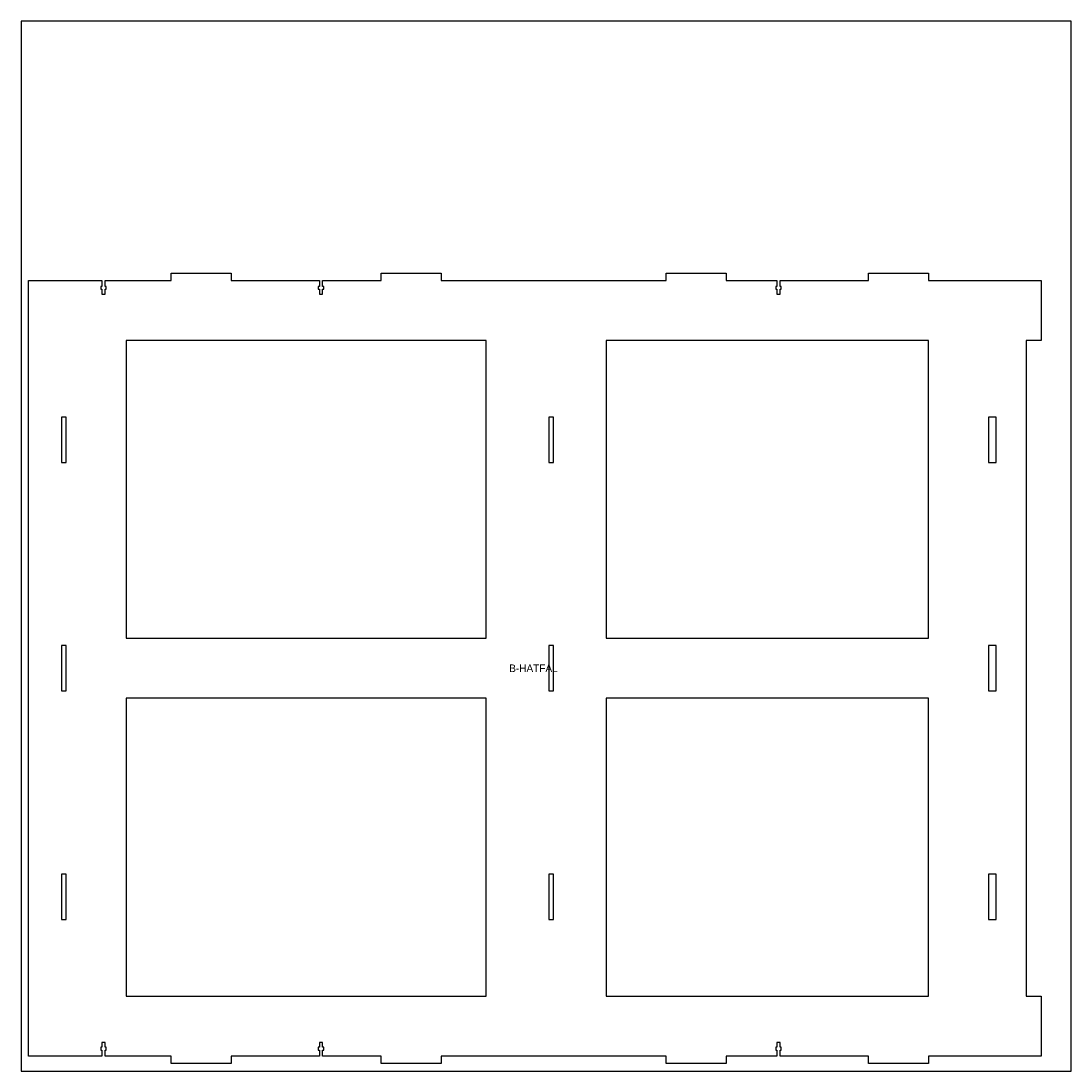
# Model space of a CAD drawing. Header units: millimetres. Extents: x 0 to 1400, y 0 to 1400.
import ezdxf
from ezdxf.enums import TextEntityAlignment as Align

# ---------------------------------------------------------------- set-up
doc = ezdxf.new("R2010")
doc.units = ezdxf.units.MM
for name, color, linetype in [('JELOLES', 5, 'Continuous'), ('TABLA', 8, 'Continuous'), ('VAGAS', 1, 'Continuous')]:
    doc.layers.add(name, color=color, linetype=linetype)

msp = doc.modelspace()

# ---------------------------------------------------------------- linework, layer by layer
at = {"layer": 'TABLA'}
msp.add_lwpolyline([(0, 0), (1400, 0), (1400, 1400), (0, 1400)], close=True, dxfattribs=at)
at = {"layer": 'VAGAS'}
for points in [[(1012.2, 20), (1012.2, 28), (1013.6, 28), (1013.6, 31.6), (1012.2, 31.6), (1012.2, 38), (1007.8, 38), (1007.8, 31.6), (1006.4, 31.6), (1006.4, 28), (1007.8, 28), (1007.8, 20), (940, 20), (940, 10), (860, 10), (860, 20), (560, 20), (560, 10), (480, 10), (480, 20), (402.2, 20), (402.2, 28), (403.6, 28), (403.6, 31.6), (402.2, 31.6), (402.2, 38), (397.8, 38), (397.8, 31.6), (396.4, 31.6), (396.4, 28), (397.8, 28), (397.8, 20), (280, 20), (280, 10), (200, 10), (200, 20), (112.2, 20), (112.2, 28), (113.6, 28), (113.6, 31.6), (112.2, 31.6), (112.2, 38), (107.8, 38), (107.8, 31.6), (106.4, 31.6), (106.4, 28), (107.8, 28), (107.8, 20), (10, 20), (10, 1054), (107.8, 1054), (107.8, 1046), (106.4, 1046), (106.4, 1042.4), (107.8, 1042.4), (107.8, 1036), (112.2, 1036), (112.2, 1042.4), (113.6, 1042.4), (113.6, 1046), (112.2, 1046), (112.2, 1054), (200, 1054), (200, 1064), (280, 1064), (280, 1054), (397.8, 1054), (397.8, 1046), (396.4, 1046), (396.4, 1042.4), (397.8, 1042.4), (397.8, 1036), (402.2, 1036), (402.2, 1042.4), (403.6, 1042.4), (403.6, 1046), (402.2, 1046), (402.2, 1054), (480, 1054), (480, 1064), (560, 1064), (560, 1054), (860, 1054), (860, 1064), (940, 1064), (940, 1054), (1007.8, 1054), (1007.8, 1046), (1006.4, 1046), (1006.4, 1042.4), (1007.8, 1042.4), (1007.8, 1036), (1012.2, 1036), (1012.2, 1042.4), (1013.6, 1042.4), (1013.6, 1046), (1012.2, 1046), (1012.2, 1054), (1130, 1054), (1130, 1064), (1210, 1064), (1210, 1054), (1360, 1054), (1360, 974), (1340, 974), (1340, 100), (1360, 100), (1360, 20), (1210, 20), (1210, 10), (1130, 10), (1130, 20)], [(140, 974), (140, 577), (620, 577), (620, 974)], [(780, 974), (780, 577), (1210, 577), (1210, 974)], [(60.1, 871.9), (53.9, 871.9), (53.9, 811.5), (60.1, 811.5)], [(710.1, 871.9), (703.9, 871.9), (703.9, 811.5), (710.1, 811.5)], [(1289.9, 871.9), (1289.9, 811.5), (1300.1, 811.5), (1300.1, 871.9)], [(60.1, 567.2), (53.9, 567.2), (53.9, 506.8), (60.1, 506.8)], [(710.1, 567.2), (703.9, 567.2), (703.9, 506.8), (710.1, 506.8)], [(1289.9, 567.2), (1289.9, 506.8), (1300.1, 506.8), (1300.1, 567.2)], [(140, 497), (140, 100), (620, 100), (620, 497)], [(1210, 497), (780, 497), (780, 100), (1210, 100)], [(60.1, 262.5), (53.9, 262.5), (53.9, 202.1), (60.1, 202.1)], [(703.9, 262.5), (703.9, 202.1), (710.1, 202.1), (710.1, 262.5)], [(1289.9, 262.5), (1289.9, 202.1), (1300.1, 202.1), (1300.1, 262.5)]]:
    msp.add_lwpolyline(points, close=True, dxfattribs=at)

# ---------------------------------------------------------------- texts
at = {"layer": 'JELOLES'}
msp.add_text('B-HATFAL', height=10, dxfattribs=at).set_placement((683.3, 537), align=Align.MIDDLE_CENTER)

doc.saveas('drawing.dxf')
